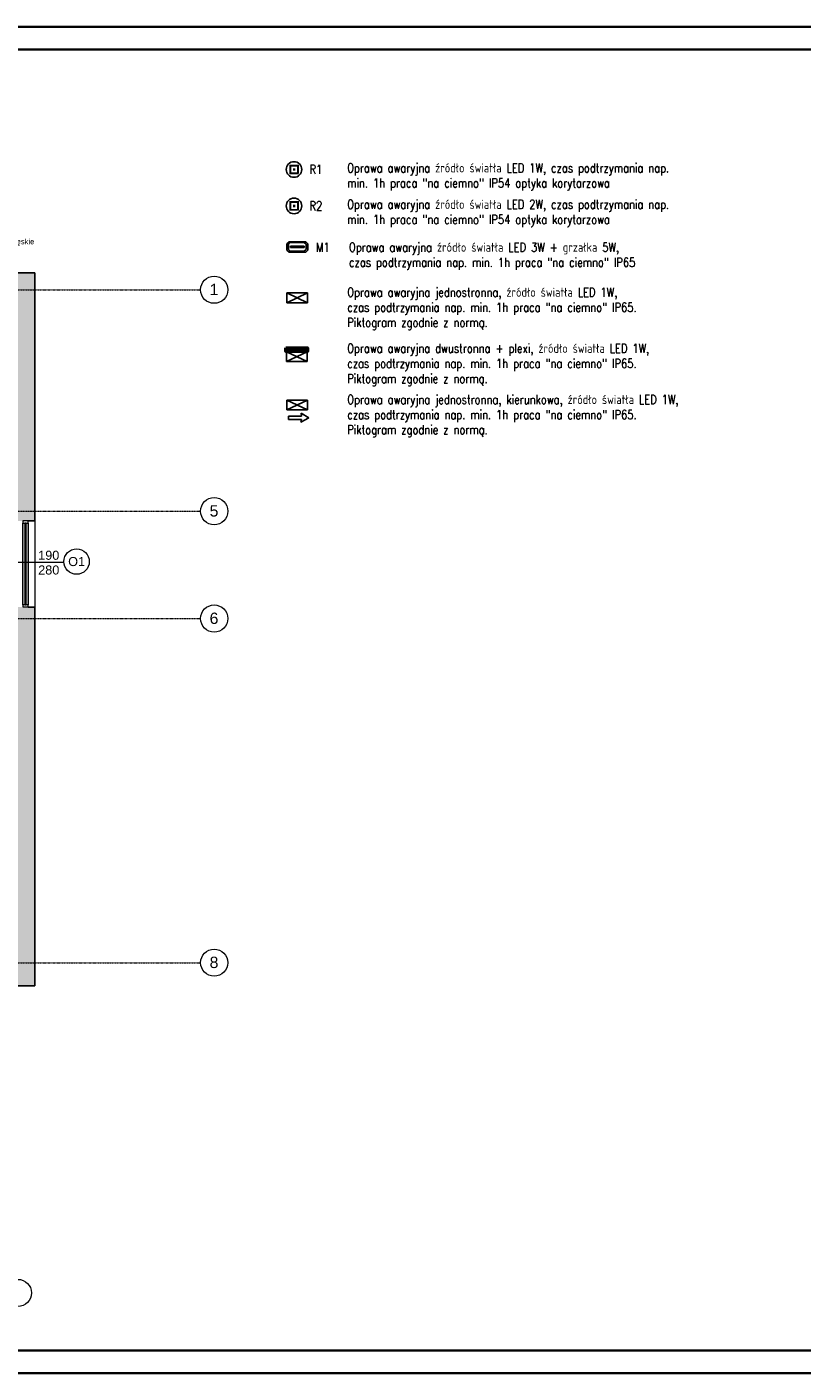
# Model space of a CAD drawing. Header units: centimetres. Extents: x 14504 to 44111, y -18976 to -7683.
# Tile 92 of 141: x 32554 to 34264, y -15068 to -12098. Entities that reach past the tile are written whole.
import ezdxf

# ---------------------------------------------------------------- set-up
doc = ezdxf.new("R2010")
doc.units = ezdxf.units.CM
doc.linetypes.add('Linia siatki', pattern=[0.9925, 0.47, -0.2175, 0.0875, -0.2175])
for name, color, linetype, lineweight in [('_gruba', 90, 'Continuous', 35), ('A-AREA-IDEN', 4, 'Continuous', 9), ('A-DETL-THIN', 151, 'Continuous', 9), ('A-GLAZ', 151, 'Continuous', 9), ('A-WALL', 4, 'Continuous', 9), ('A-WALL-PATT', 111, 'Continuous', 25), ('G-ANNO-TEXT', 8, 'Continuous', 9), ('IE inst', 1, 'Continuous', 50), ('S-GRID', 8, 'Continuous', 9), ('S-GRID-IDEN', 8, 'Continuous', 9)]:
    doc.layers.add(name, color=color, linetype=linetype, lineweight=lineweight)
doc.layers.add('IE SChem', color=7, linetype='Continuous')
doc.styles.add('Arial', font='arial.ttf', dxfattribs={"height": 23.8125})
doc.styles.add('Arial_1', font='arial.ttf', dxfattribs={"height": 12})
doc.styles.add('Arial_5', font='arial.ttf', dxfattribs={"height": 15})
doc.styles.add('ROMANS', font='romans')
doc.styles.get("Standard").update_dxf_attribs({"font": 'romans.shx', "width": 0.8, "height": 20})

# ---------------------------------------------------------------- blocks, each defined once
blk = doc.blocks.new('ll3')
at = {"layer": 'IE inst', "lineweight": -3}
for p, q in [((102856, 98396, 0), (102399, 98611, 0)), ((102856, 98611, 0), (102399, 98396, 0)), ((102399, 98611, 0), (102399, 98396, 0)), ((102856, 98611, 0), (102399, 98611, 0)), ((102856, 98396, 0), (102856, 98611, 0)), ((102399, 98396, 0), (102856, 98396, 0))]:
    blk.add_line(p, q, dxfattribs=at)
at = {"layer": 'IE inst'}
blk.add_lwpolyline([(102384, 98701), (102861, 98701), (102861, 98617), (102384, 98617)], close=True, dxfattribs=at)
blk = doc.blocks.new('lla')
at = {"layer": 'IE inst', "lineweight": -3}
h = blk.add_hatch(color=256, dxfattribs=at)
h.paths.add_polyline_path([(98857, 98704), (98641, 98704), (98641, 98489), (98857, 98489)])
h.paths.add_polyline_path([(98813, 98532), (98684, 98532), (98684, 98661), (98813, 98661)], flags=16)
h.paths.add_polyline_path([(98776, 98624), (98776, 98569), (98722, 98569), (98722, 98624)], flags=0)
h.paths.add_polyline_path([(98825, 98507), (98828, 98507), (98829, 98506), (98829, 98502), (98828, 98501), (98825, 98501), (98824, 98502), (98824, 98504), (98825, 98505), (98828, 98505), (98828, 98504), (98826, 98504), (98825, 98503), (98825, 98502), (98826, 98502), (98828, 98502), (98828, 98502), (98828, 98505), (98828, 98506), (98825, 98506)], flags=16)
h.paths.add_polyline_path([(98831, 98507), (98832, 98507), (98832, 98502), (98832, 98502), (98833, 98502), (98834, 98502), (98834, 98507), (98835, 98507), (98835, 98502), (98835, 98502), (98837, 98502), (98837, 98502), (98837, 98507), (98838, 98507), (98838, 98502), (98837, 98501), (98835, 98501), (98834, 98501), (98834, 98501), (98832, 98501), (98831, 98502)], flags=16)
h.paths.add_polyline_path([(98841, 98507), (98844, 98507), (98845, 98506), (98845, 98504), (98844, 98503), (98841, 98503), (98841, 98504), (98843, 98504), (98844, 98505), (98844, 98506), (98843, 98506), (98841, 98506), (98840, 98505), (98840, 98503), (98841, 98502), (98844, 98502), (98846, 98504), (98845, 98504), (98845, 98506), (98846, 98504), (98848, 98506), (98847, 98506), (98847, 98507), (98850, 98507), (98850, 98505), (98849, 98505), (98849, 98506), (98847, 98504), (98850, 98501), (98849, 98501), (98846, 98503), (98844, 98501), (98841, 98501), (98839, 98502), (98839, 98506)], flags=16)
h.paths.add_polyline_path([(98824, 98499), (98825, 98499), (98825, 98499), (98824, 98499), (98824, 98498), (98825, 98498), (98825, 98498), (98824, 98498), (98824, 98498), (98825, 98498), (98825, 98497), (98824, 98497)], flags=16)
h.paths.add_polyline_path([(98826, 98499), (98826, 98499), (98826, 98498), (98827, 98499), (98827, 98499), (98827, 98497), (98827, 98497), (98827, 98499), (98826, 98498), (98826, 98499), (98826, 98497), (98826, 98497)], flags=16)
h.paths.add_polyline_path([(98828, 98499), (98829, 98499), (98829, 98499), (98828, 98499), (98828, 98498), (98829, 98498), (98829, 98498), (98828, 98498), (98828, 98498), (98829, 98498), (98829, 98497), (98828, 98497)], flags=16)
h.paths.add_polyline_path([(98830, 98498), (98830, 98498), (98830, 98498)], flags=16)
h.paths.add_polyline_path([(98829, 98499), (98830, 98499), (98830, 98499), (98830, 98499), (98830, 98498), (98830, 98498), (98830, 98498), (98830, 98498), (98830, 98498), (98829, 98498)], flags=16)
h.paths.add_polyline_path([(98831, 98499), (98831, 98499), (98831, 98499)], flags=16)
h.paths.add_polyline_path([(98832, 98499), (98833, 98499), (98833, 98499), (98832, 98499), (98832, 98498), (98833, 98498), (98833, 98498), (98832, 98498), (98832, 98498), (98833, 98498), (98833, 98497), (98832, 98497)], flags=16)
h.paths.add_polyline_path([(98834, 98499), (98834, 98499), (98835, 98498), (98835, 98499), (98835, 98499), (98835, 98497), (98835, 98497), (98834, 98499), (98834, 98497), (98834, 98497)], flags=16)
h.paths.add_polyline_path([(98836, 98499), (98836, 98499), (98836, 98499)], flags=16)
h.paths.add_polyline_path([(98837, 98499), (98837, 98499), (98838, 98498), (98838, 98499), (98838, 98499), (98838, 98498), (98838, 98497), (98838, 98497), (98838, 98498)], flags=16)
h.paths.add_polyline_path([(98839, 98499), (98840, 98499), (98840, 98498), (98840, 98498), (98840, 98497), (98839, 98497)], flags=16)
h.paths.add_polyline_path([(98841, 98499), (98841, 98499), (98841, 98497), (98841, 98497)], flags=16)
h.paths.add_polyline_path([(98841, 98499), (98841, 98499), (98842, 98499)], flags=16)
h.paths.add_polyline_path([(98843, 98499), (98843, 98499), (98843, 98498), (98844, 98498), (98844, 98499), (98844, 98499), (98844, 98497), (98844, 98497), (98844, 98498), (98843, 98498), (98843, 98497), (98843, 98497)], flags=16)
h.paths.add_polyline_path([(98845, 98499), (98846, 98499), (98846, 98499), (98845, 98499), (98845, 98497), (98845, 98497), (98845, 98499), (98845, 98499)], flags=16)
h.paths.add_polyline_path([(98846, 98499), (98846, 98499), (98846, 98497), (98846, 98497)], flags=16)
h.paths.add_polyline_path([(98847, 98499), (98847, 98499), (98848, 98498), (98848, 98499), (98848, 98499), (98848, 98497), (98848, 98497), (98847, 98499), (98847, 98497), (98847, 98497)], flags=16)
blk.add_circle((98744, 98597), 172, dxfattribs=at)
blk = doc.blocks.new('Aluminum_1 szybowe - Okno 190_265 p_0-631028-4_Poziom piętra')
at = {"layer": 'A-GLAZ'}
h = blk.add_hatch(color=256, dxfattribs=at)
h.paths.add_polyline_path([(47.8, 7.7), (47.8, 12.2), (-132.1, 12.2), (-132.1, 7.7), (-98.9, 7.7)])
h.paths.add_polyline_path([(47.8, 14.7), (47.8, 19.2), (-132.1, 19.2), (-132.1, 14.7), (-98.9, 14.7)])
at = {"layer": 'A-GLAZ', "lineweight": 18}
for p, q in [((-132.1, 19.2), (-137.2, 19.2)), ((-137.2, 19.2), (-137.2, 7.7)), ((-137.2, 7.7), (-132.1, 7.7)), ((-132.1, 7.7), (-132.1, 19.2)), ((47.8, 14.7), (-132.1, 14.7)), ((-132.1, 14.7), (-132.1, 12.2)), ((-132.1, 12.2), (47.8, 12.2)), ((52.8, 19.2), (47.8, 19.2)), ((47.8, 19.2), (47.8, 7.7)), ((47.8, 12.2), (47.8, 14.7)), ((47.8, 7.7), (52.8, 7.7)), ((52.8, 7.7), (52.8, 19.2))]:
    blk.add_line(p, q, dxfattribs=at)
at = {"layer": 'A-GLAZ'}
for p, q in [((-132.1, 19.2), (47.8, 19.2)), ((47.8, 7.7), (-132.1, 7.7))]:
    blk.add_line(p, q, dxfattribs=at)
blk = doc.blocks.new('Siatka - M_Symbol siatki - okrąg-11506-4_Poziom piętra')
at = {"layer": 'S-GRID-IDEN'}
blk.add_circle((0, 0), 0.3, dxfattribs=at)
blk = doc.blocks.new('STR')
at = {"layer": 'IE inst', "lineweight": -3}
for p, q in [((40061, 91250), (40233, 91155)), ((40061, 91250), (40076, 91190)), ((40068, 91053), (40233, 91155)), ((40076, 91120), (40068, 91053))]:
    blk.add_line(p, q, dxfattribs=at)
blk.add_lwpolyline([(40076, 91120), (39788, 91120), (39788, 91190), (40076, 91190)], dxfattribs=at)

msp = doc.modelspace()

# ---------------------------------------------------------------- hatches: boundary and pattern name
at = {"layer": 'A-WALL-PATT', "lineweight": 9, "transparency": 33554610}
h = msp.add_hatch(color=256, dxfattribs=at)
h.paths.add_polyline_path([(32508.6, -14149.9), (32571.6, -14149.9), (32571.6, -13377.4), (32508.6, -13377.4), (32508.6, -13544.6)])
h.paths.add_polyline_path([(32556.6, -13187.4), (32571.6, -13187.4), (32571.6, -12639.9), (32508.6, -12639.9), (32508.6, -13187.4), (32545.2, -13187.4)])
h = msp.add_hatch(color=256, dxfattribs=at)
h.paths.add_polyline_path([(32364.6, -14212.9), (32571.6, -14212.9), (32571.6, -14149.9), (32364.6, -14149.9), (32364.6, -14197.9)])
h.paths.add_polyline_path([(32124.6, -14212.9), (32124.6, -14149.9), (31993.6, -14149.9), (31993.6, -14212.9), (32031.9, -14212.9)])
at = {"layer": 'IE inst', "lineweight": -3}
h = msp.add_hatch(color=256, dxfattribs=at)
edge = h.paths.add_edge_path()
edge.add_arc((33139.3, -12582.8), 0.688, 180, 540)
h = msp.add_hatch(color=256, dxfattribs=at)
edge = h.paths.add_edge_path()
edge.add_arc((33143, -12582.8), 0.688, 180, 540)
h = msp.add_hatch(color=256, dxfattribs=at)
edge = h.paths.add_edge_path()
edge.add_arc((33146.7, -12582.8), 0.688, 180, 540)
h = msp.add_hatch(color=256, dxfattribs=at)
edge = h.paths.add_edge_path()
edge.add_arc((33150.4, -12582.8), 0.688, 0, 360)
h = msp.add_hatch(color=256, dxfattribs=at)
edge = h.paths.add_edge_path()
edge.add_arc((33154.2, -12582.8), 0.688, 180, 540)
h = msp.add_hatch(color=256, dxfattribs=at)
edge = h.paths.add_edge_path()
edge.add_arc((33157.9, -12582.8), 0.688, 180, 540)
h = msp.add_hatch(color=256, dxfattribs=at)
edge = h.paths.add_edge_path()
edge.add_arc((33161.6, -12582.8), 0.688, 180, 540)

# ---------------------------------------------------------------- linework, layer by layer
at = {"layer": 'A-DETL-THIN'}
msp.add_line((32635.7, -13279.2), (32515.6, -13279.2), dxfattribs=at)
msp.add_circle((32663.6, -13277.2), 28, dxfattribs=at)
at = {"layer": 'A-WALL', "lineweight": 25}
for p, q in [((32571.6, -12639.9), (32400.6, -12639.9)), ((32571.6, -13187.4), (32571.6, -12639.9)), ((32556.6, -13187.4), (32571.6, -13187.4)), ((32571.6, -13377.4), (32556.6, -13377.4)), ((32571.6, -14212.9), (32571.6, -13377.4)), ((32364.6, -14212.9), (32571.6, -14212.9))]:
    msp.add_line(p, q, dxfattribs=at)
at = {"layer": 'A-WALL'}
msp.add_line((32571.6, -13187.4), (32571.6, -13377.4), dxfattribs=at)
at = {"layer": 'IE inst', "lineweight": -3}
for p, q in [((33132.2, -12571.5, 0), (33127.6, -12576, 0)), ((33127.6, -12576, 0), (33127.6, -12576, 0)), ((33127.6, -12589.9, 0), (33127.6, -12576, 0)), ((33132.2, -12594.5, 0), (33127.6, -12589.9, 0)), ((33135, -12573.2, 0), (33131.2, -12577, 0)), ((33131.2, -12588.7, 0), (33131.2, -12577, 0)), ((33135, -12592.5, 0), (33131.2, -12588.7, 0)), ((33150.6, -12571.5, 0), (33132.2, -12571.5, 0)), ((33150.4, -12573.2, 0), (33135, -12573.2, 0)), ((33150.4, -12592.5, 0), (33135, -12592.5, 0)), ((33135.5, -12581.6, 0), (33165.4, -12581.6, 0)), ((33135.5, -12584, 0), (33135.5, -12581.6, 0)), ((33165.4, -12584, 0), (33135.5, -12584, 0)), ((33165.9, -12573.2, 0), (33150.4, -12573.2, 0)), ((33165.9, -12592.5, 0), (33150.4, -12592.5, 0)), ((33169, -12571.5, 0), (33150.6, -12571.5, 0)), ((33165.4, -12581.6, 0), (33165.4, -12584, 0)), ((33169.7, -12577, 0), (33165.9, -12573.2, 0)), ((33169.7, -12588.7, 0), (33165.9, -12592.5, 0)), ((33173.6, -12576, 0), (33169, -12571.5, 0)), ((33173.6, -12589.9, 0), (33169, -12594.5, 0)), ((33169.7, -12588.7, 0), (33169.7, -12577, 0)), ((33173.6, -12589.9, 0), (33173.6, -12576, 0)), ((33150.6, -12594.5, 0), (33132.2, -12594.5, 0)), ((33169, -12594.5, 0), (33150.6, -12594.5, 0)), ((33173, -12706.1, 0), (33127.3, -12684.6, 0)), ((33173, -12684.6, 0), (33127.3, -12706.1, 0)), ((33127.3, -12684.6, 0), (33127.3, -12706.1, 0)), ((33173, -12684.6, 0), (33127.3, -12684.6, 0)), ((33127.3, -12706.1, 0), (33173, -12706.1, 0)), ((33173, -12706.1, 0), (33173, -12684.6, 0)), ((33173, -12921.2, 0), (33127.3, -12921.2, 0)), ((33127.3, -12921.2, 0), (33127.3, -12942.7, 0)), ((33173, -12921.2, 0), (33127.3, -12942.7, 0)), ((33173, -12942.7, 0), (33127.3, -12921.2, 0)), ((33127.3, -12942.7, 0), (33173, -12942.7, 0)), ((33173, -12942.7, 0), (33173, -12921.2, 0))]:
    msp.add_line(p, q, dxfattribs=at)
msp.add_circle((33150.4, -12582.8, 0), 0.688, dxfattribs=at)

# ---------------------------------------------------------------- block references
at = {"layer": 'A-GLAZ', "rotation": 269.9999999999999}
msp.add_blockref('Aluminum_1 szybowe - Okno 190_265 p_0-631028-4_Poziom piętra', (32537.5, -13324.5), dxfattribs=at)
at = {"layer": 'IE inst', "xscale": 0.1000000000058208, "yscale": 0.09999999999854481, "zscale": 0.1}
for name, p in [('lla', (23268.8, -22271.8)), ('lla', (23268.8, -22352.2)), ('ll3', (22886.9, -22675.7))]:
    msp.add_blockref(name, p, dxfattribs=at)
at = {"layer": 'IE SChem', "xscale": -0.1, "yscale": 0.1, "zscale": 0.1, "rotation": 180}
msp.add_blockref('STR', (29152.3, -3844.6, 0), dxfattribs=at)
at = {"layer": 'S-GRID-IDEN', "xscale": 99.99999999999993, "yscale": 99.99999999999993, "zscale": 99.99999999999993}
for p, rotation in [((32967.2, -12677.4), 269.9999999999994), ((32967.2, -13165.9), 269.9999999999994), ((32967.2, -13402.9), 269.9999999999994), ((32967.2, -14162.1), 269.9999999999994), ((32534.1, -14890.8), 180)]:
    msp.add_blockref('Siatka - M_Symbol siatki - okrąg-11506-4_Poziom piętra', p, dxfattribs=dict(at, rotation=rotation))

# ---------------------------------------------------------------- texts
at = {"layer": 'A-AREA-IDEN', "insert": (32531.3, -12565.1), "char_height": 12, "width": 51.308, "attachment_point": 1, "style": 'Arial_1'}
msp.add_mtext('ęskie', dxfattribs=at)
at = {"layer": 'G-ANNO-TEXT', "char_height": 20, "attachment_point": 1, "style": 'Arial_5'}
for s, insert, width in [('190', (32578.9, -13253.2), 57.721), ('O1', (32645.1, -13267.1), 45.696), ('280', (32578.9, -13285.7), 57.721)]:
    msp.add_mtext(s, dxfattribs=dict(at, insert=insert, width=width))
at = {"layer": 'IE inst', "linetype": 'Continuous', "lineweight": -3, "char_height": 20, "attachment_point": 1}
for s, insert, width in [('{\\Fromans.shx|c238;R1}', (33177.4, -12401.9), 111.292), ('{\\Fromans.shx|c238;Oprawa awaryjna źródło światła LED 1W, czas podtrzymania nap.\\Pmin. 1h praca "na ciemno" IP54 optyka korytarzowa}', (33260.4, -12398.6), 1112.457), ('{\\Fromans.shx|c238;R2}', (33177.4, -12482.3), 111.292), ('{\\Fromans.shx|c238;Oprawa awaryjna źródło światła LED 2W, czas podtrzymania nap.\\Pmin. 1h praca "na ciemno" IP54 optyka korytarzowa}', (33260.4, -12479), 1112.457), ('{\\Fromans.shx|c238;M1}', (33191.8, -12573.9, 0), 111.292), ('{\\Fromans.shx|c238;Oprawa awaryjna źródło światła LED 3W + grzałka 5W,\\Pczas podtrzymania nap. min. 1h praca "na ciemno" IP65 }', (33264.4, -12573.6), 1112.457), ('{\\Fromans.shx|c238;Oprawa awaryjna jednostronna, źródło światła LED 1W, \\Pczas podtrzymania nap. min. 1h praca "na ciemno" IP65.\\PPiktogram zgodnie z normą. }', (33260.5, -12672.9), 1112.457), ('{\\Fromans.shx|c238;Oprawa awaryjna dwustronna + plexi, źródło światła LED 1W, \\Pczas podtrzymania nap. min. 1h praca "na ciemno" IP65.\\PPiktogram zgodnie z normą. }', (33260.4, -12796.7), 1112.457), ('{\\Fromans.shx|c238;Oprawa awaryjna jednostronna, kierunkowa, źródło światła LED 1W, \\Pczas podtrzymania nap. min. 1h praca "na ciemno" IP65.\\PPiktogram zgodnie z normą. }', (33260.5, -12909.6), 1112.457)]:
    msp.add_mtext(s, dxfattribs=dict(at, insert=insert, width=width))
at = {"layer": 'IE inst', "lineweight": -3, "style": 'ROMANS', "width": 0.8, "flags": 13}
msp.add_attdef('TYP', (33165.8, -12574.3, 0), 'XS30', height=0.12, rotation=180, dxfattribs=at)

# ---------------------------------------------------------------- next in the draw order: texts
at = {"layer": 'S-GRID-IDEN', "char_height": 25, "width": 23.249, "attachment_point": 1, "style": 'Arial', "bg_fill": 3, "box_fill_scale": 1.25, "bg_fill_color": 256, "bg_fill_true_color": 13158600, "bg_fill_transparency": 0}
for s, insert in [('\\fArial|b0|i0|c238|p34|;1', (32957, -12664.3)), ('\\fArial|b0|i0|c238|p34|;5', (32957, -13152.8)), ('\\fArial|b0|i0|c238|p34|;6', (32957, -13389.8)), ('\\fArial|b0|i0|c238|p34|;8', (32957, -14149))]:
    msp.add_mtext(s, dxfattribs=dict(at, insert=insert))

# ---------------------------------------------------------------- next in the draw order: linework, layer by layer
at = {"layer": '_gruba'}
for points in [[(29224, -12097.6), (35324, -12097.6), (35324, -15067.6), (29224, -15067.6)], [(29274, -15017.6), (35274, -15017.6), (35274, -12147.6), (29274, -12147.6)]]:
    msp.add_lwpolyline(points, dxfattribs=at)
at = {"layer": 'S-GRID', "linetype": 'Linia siatki'}
for p, q in [((29444.3, -12677.4), (32937.2, -12677.4)), ((29444.3, -13165.9), (32937.2, -13165.9)), ((29444.3, -13402.9), (32937.2, -13402.9)), ((29444.3, -14162.1), (32937.2, -14162.1))]:
    msp.add_line(p, q, dxfattribs=at)

doc.saveas('drawing.dxf')
